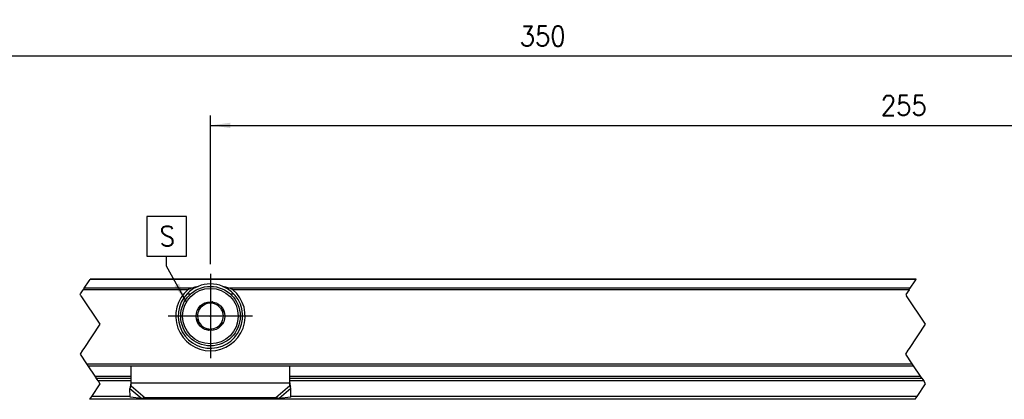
# Model space of a CAD drawing. Header units: millimetres. Extents: x -746 to 1106, y -92 to 517.
# Tile 8 of 55: x -485 to -385, y 310 to 349. Entities that reach past the tile are written whole.
import ezdxf

# ---------------------------------------------------------------- set-up
doc = ezdxf.new("R2010")
doc.units = ezdxf.units.MM
doc.linetypes.add('DOT_CENTER', pattern=[14, 12, -1, 0, -1])
doc.layers.add('1', color=7, linetype='Continuous')
doc.styles.add('CONVERTER_12', font='txt.shx', dxfattribs={"width": 0.9})
doc.dimstyles.new('ME10_DIM_39', dxfattribs={"dimtxt": 2, "dimasz": 2, "dimexe": 1, "dimexo": 1, "dimgap": 1, "dimtad": 1, "dimdsep": 46, "dimtxsty": 'CONVERTER_12', "dimsah": 1, "dimcen": 0.09, "dimclrd": 2, "dimclre": 2, "dimclrt": 2, "dimadec": 0, "dimazin": 0, "dimtfac": 1, "dimtdec": 4, "dimtix": 1, "dimtmove": 0, "dimatfit": 3, "dimfxl": 1, "dimtolj": 1, "dimtzin": 0, "dimarcsym": 0})
doc.dimstyles.new('ME10_DIM_45', dxfattribs={"dimtxt": 2, "dimasz": 2, "dimexe": 1, "dimexo": 1, "dimgap": 1, "dimtad": 1, "dimdsep": 46, "dimtxsty": 'CONVERTER_12', "dimsah": 1, "dimcen": 0.09, "dimclrd": 2, "dimclre": 2, "dimclrt": 2, "dimadec": 0, "dimazin": 0, "dimtfac": 1, "dimtdec": 4, "dimtix": 1, "dimtmove": 0, "dimatfit": 3, "dimfxl": 1, "dimtolj": 1, "dimtzin": 0, "dimarcsym": 0})
doc.dimstyles.get("Standard").update_dxf_attribs({"dimtxt": 0.18, "dimasz": 0.18, "dimexe": 0.18, "dimexo": 0.0625, "dimgap": 0.09, "dimtad": 0, "dimtih": 1, "dimtoh": 1, "dimdec": 4, "dimzin": 0, "dimdsep": 46, "dimtxsty": 'Standard', "dimcen": 0.09, "dimadec": 0, "dimazin": 0, "dimtfac": 1, "dimtdec": 4, "dimtofl": 0, "dimtmove": 0, "dimatfit": 3, "dimfxl": 1, "dimtolj": 1, "dimtzin": 0, "dimarcsym": 0})

# ---------------------------------------------------------------- blocks, each defined once
blk = doc.blocks.new('SOPORTE_SV2-T__50', base_point=(-582.95, 310.279))
at = {"color": 2, "linetype": 'DOT_CENTER'}
for p, q in [((-478.165, 321.479), (-477.671, 322.221)), ((-477.671, 322.221), (-477.577, 322.362)), ((-477.538, 322.421), (-477.577, 322.362)), ((-394.461, 322.221), (-394.956, 321.479)), ((-394.367, 322.362), (-394.461, 322.221)), ((-394.367, 322.362), (-394.328, 322.421)), ((-478.585, 320.85), (-478.538, 320.921)), ((-478.499, 320.721), (-478.585, 320.85)), ((-478.538, 320.921), (-478.26, 321.338)), ((-478.499, 320.721), (-476.585, 317.85)), ((-478.165, 321.479), (-478.26, 321.338)), ((-395.05, 321.338), (-395.375, 320.85)), ((-395.375, 320.85), (-395.289, 320.721)), ((-393.375, 317.85), (-395.289, 320.721)), ((-395.05, 321.338), (-394.956, 321.479)), ((-476.585, 317.85), (-478.205, 315.421)), ((-394.995, 315.421), (-393.375, 317.85)), ((-478.338, 315.221), (-478.585, 314.85)), ((-478.585, 314.85), (-477.932, 313.871)), ((-478.205, 315.421), (-478.338, 315.221)), ((-395.375, 314.85), (-395.128, 315.221)), ((-394.723, 313.871), (-395.375, 314.85)), ((-395.128, 315.221), (-394.995, 315.421)), ((-477.932, 313.871), (-477.799, 313.671)), ((-477.799, 313.671), (-477.099, 312.621)), ((-394.589, 313.671), (-394.723, 313.871)), ((-393.889, 312.621), (-394.589, 313.671)), ((-477.099, 312.621), (-476.965, 312.421)), ((-393.756, 312.421), (-393.889, 312.621)), ((-476.585, 311.85), (-477.44, 310.567)), ((-476.774, 312.133), (-476.965, 312.421)), ((-476.774, 312.133), (-476.585, 311.85)), ((-394.23, 310.567), (-393.375, 311.85)), ((-393.756, 312.421), (-393.564, 312.133)), ((-393.375, 311.85), (-393.564, 312.133)), ((-477.44, 310.567), (-477.632, 310.279)), ((-394.422, 310.279), (-394.23, 310.567))]:
    blk.add_line(p, q, dxfattribs=at)
at = {"color": 3, "linetype": 'Continuous'}
for p, q in [((-394.367, 322.362), (-477.577, 322.362)), ((-467.716, 321.338), (-478.26, 321.338)), ((-467.439, 321.479), (-478.165, 321.479)), ((-394.956, 321.479), (-463.461, 321.479)), ((-395.05, 321.338), (-463.184, 321.338)), ((-477.932, 313.871), (-394.723, 313.871)), ((-477.099, 312.621), (-473.45, 312.621)), ((-457.45, 312.621), (-393.889, 312.621)), ((-473.45, 312.133), (-476.774, 312.133)), ((-473.45, 311.929), (-457.45, 311.929)), ((-473.45, 311.642), (-472.036, 310.432)), ((-457.45, 311.642), (-458.864, 310.432)), ((-393.564, 312.133), (-457.45, 312.133)), ((-473.559, 311.38), (-472.366, 310.361)), ((-457.341, 311.38), (-458.534, 310.361)), ((-473.54, 310.567), (-477.44, 310.567)), ((-394.23, 310.567), (-457.36, 310.567))]:
    blk.add_line(p, q, dxfattribs=at)
at = {"color": 7, "linetype": 'Continuous'}
for p, q in [((-477.538, 322.421), (-394.328, 322.421)), ((-467.797, 320.919), (-467.437, 320.919)), ((-463.463, 320.919), (-463.103, 320.919)), ((-466.599, 319.544), (-466.645, 319.182)), ((-466.263, 319.685), (-466.599, 319.544)), ((-465.269, 320.103), (-465.605, 319.961)), ((-464.978, 319.882), (-465.269, 320.103)), ((-464.119, 319.23), (-464.41, 319.45)), ((-464.165, 318.868), (-464.119, 319.23)), ((-466.735, 318.473), (-466.781, 318.112)), ((-466.781, 318.112), (-466.49, 317.891)), ((-464.637, 317.656), (-464.301, 317.798)), ((-464.301, 317.798), (-464.255, 318.159)), ((-465.922, 317.459), (-465.631, 317.239)), ((-465.631, 317.239), (-465.295, 317.38)), ((-477.799, 313.671), (-394.589, 313.671)), ((-473.45, 311.953), (-473.45, 313.671)), ((-457.45, 311.953), (-457.45, 313.671)), ((-476.965, 312.421), (-473.45, 312.421)), ((-473.45, 311.929), (-473.45, 311.953)), ((-473.45, 311.642), (-473.45, 311.929)), ((-457.45, 312.421), (-393.756, 312.421)), ((-457.45, 311.929), (-457.45, 311.953)), ((-457.45, 311.642), (-457.45, 311.929)), ((-473.511, 311.55), (-473.559, 311.38)), ((-473.538, 310.491), (-473.559, 311.38)), ((-457.341, 311.38), (-457.389, 311.55)), ((-457.362, 310.491), (-457.341, 311.38)), ((-394.422, 310.279), (-477.632, 310.279)), ((-472.366, 310.361), (-473.538, 310.491)), ((-458.864, 310.432), (-472.036, 310.432)), ((-457.362, 310.491), (-458.534, 310.361))]:
    blk.add_line(p, q, dxfattribs=at)
for radius in [3, 1.45, 0.05]:
    blk.add_circle((-465.45, 318.671), radius, dxfattribs=at)
at = {"color": 3, "linetype": 'Continuous'}
blk.add_circle((-465.45, 318.671), 2.8, dxfattribs=at)
at = {"color": 7, "linetype": 'Continuous'}
for radius, start, end in [(3.25, 136.23733, 67.38014), (3.25, 112.61986, 136.23733), (3.25, 67.38014, 112.61986), (3.5, 130.35519, 49.64481), (1.3, 128.72375, 156.83901), (1.3, 96.83901, 128.72375), (1.3, 68.72375, 96.83901), (1.3, 36.83901, 68.72375), (1.3, 156.83901, 188.72375), (1.3, 8.72375, 36.83901), (1.3, 336.83901, 8.72375), (1.3, 188.72375, 216.83901), (1.3, 216.83901, 248.72375), (1.3, 276.83901, 308.72375), (1.3, 308.72375, 336.83901), (1.3, 248.72375, 276.83901)]:
    blk.add_arc((-465.45, 318.671), radius, start, end, dxfattribs=at)
for points, knots in [([(-467.439, 321.479), (-467.378, 321.498), (-467.258, 321.535), (-467.074, 321.585), (-466.888, 321.631), (-466.763, 321.658), (-466.7, 321.671)], [0, 0, 0, 0, 0.1903327, 0.3787731, 0.5717705, 0.763547, 0.763547, 0.763547, 0.763547]), ([(-464.2, 321.671), (-464.138, 321.658), (-464.012, 321.631), (-463.827, 321.586), (-463.643, 321.535), (-463.522, 321.498), (-463.461, 321.479)], [0, 0, 0, 0, 0.1913805, 0.384016, 0.5730637, 0.7635471, 0.7635471, 0.7635471, 0.7635471]), ([(-467.716, 321.338), (-467.706, 321.346), (-467.686, 321.362), (-467.654, 321.383), (-467.619, 321.404), (-467.573, 321.427), (-467.513, 321.454), (-467.464, 321.471), (-467.439, 321.479)], [0, 0, 0, 0, 0.0380214, 0.0796474, 0.1151228, 0.1585175, 0.2339144, 0.3133325, 0.3133325, 0.3133325, 0.3133325]), ([(-463.461, 321.479), (-463.439, 321.472), (-463.39, 321.455), (-463.317, 321.423), (-463.245, 321.385), (-463.203, 321.353), (-463.184, 321.338)], [0, 0, 0, 0, 0.0689839, 0.1547784, 0.2398546, 0.3132544, 0.3132544, 0.3132544, 0.3132544]), ([(-473.559, 311.38), (-473.55, 311.4), (-473.532, 311.442), (-473.505, 311.506), (-473.477, 311.573), (-473.459, 311.619), (-473.45, 311.642)], [0, 0, 0, 0, 0.0660342, 0.1356749, 0.2077706, 0.2833141, 0.2833141, 0.2833141, 0.2833141]), ([(-473.511, 311.55), (-473.502, 311.584), (-473.484, 311.652), (-473.465, 311.757), (-473.452, 311.857), (-473.451, 311.923), (-473.45, 311.953)], [0, 0, 0, 0, 0.1071939, 0.2105801, 0.3198859, 0.4089232, 0.4089232, 0.4089232, 0.4089232]), ([(-457.45, 311.953), (-457.449, 311.921), (-457.447, 311.854), (-457.435, 311.757), (-457.416, 311.655), (-457.398, 311.587), (-457.389, 311.55)], [0, 0, 0, 0, 0.0965567, 0.1983431, 0.2932195, 0.4089231, 0.4089231, 0.4089231, 0.4089231]), ([(-457.341, 311.38), (-457.35, 311.4), (-457.368, 311.442), (-457.395, 311.506), (-457.423, 311.573), (-457.441, 311.619), (-457.45, 311.642)], [0, 0, 0, 0, 0.0660342, 0.1356749, 0.2077706, 0.2833141, 0.2833141, 0.2833141, 0.2833141]), ([(-472.036, 310.432), (-472.065, 310.424), (-472.12, 310.409), (-472.202, 310.39), (-472.284, 310.373), (-472.339, 310.365), (-472.366, 310.361)], [0, 0, 0, 0, 0.0894086, 0.1715137, 0.2550732, 0.3386073, 0.3386073, 0.3386073, 0.3386073]), ([(-458.534, 310.361), (-458.56, 310.365), (-458.615, 310.373), (-458.697, 310.39), (-458.782, 310.409), (-458.837, 310.425), (-458.864, 310.432)], [0, 0, 0, 0, 0.0797881, 0.1670936, 0.252779, 0.3386073, 0.3386073, 0.3386073, 0.3386073])]:
    blk.add_open_spline(points, degree=3, knots=knots, dxfattribs=at)
at = {"layer": '1', "color": 2, "linetype": 'DOT_CENTER'}
for p, q in [((-465.45, 322.921), (-465.45, 314.421)), ((-465.45, 322.921), (-465.45, 314.421)), ((-461.2, 318.671), (-469.7, 318.671)), ((-461.2, 318.671), (-469.7, 318.671))]:
    blk.add_line(p, q, dxfattribs=at)
blk = doc.blocks.new('*D103')
at = {"layer": '1', "color": 2, "linetype": 'Continuous'}
for p, q in [((-465.45, 323.921), (-465.45, 338.907)), ((-318.45, 322.321), (-318.45, 338.907)), ((-465.45, 337.907), (-318.45, 337.907))]:
    blk.add_line(p, q, dxfattribs=at)
at = {"layer": '1', "color": 2}
for points in [[(-463.45, 338.17), (-463.45, 337.643), (-465.45, 337.907)], [(-320.45, 337.643), (-320.45, 338.17), (-318.45, 337.907)]]:
    blk.add_solid(points, dxfattribs=at)
at = {"layer": '1', "color": 2, "insert": (-397.888, 338.907), "char_height": 2, "attachment_point": 7, "rotation": 0.00014, "line_spacing_factor": 0.60024, "style": 'CONVERTER_12'}
blk.add_mtext('255', dxfattribs=at)
blk = doc.blocks.new('*D109')
at = {"layer": '1', "color": 2, "linetype": 'Continuous'}
for p, q in [((-520.45, 323.921), (-520.45, 345.907)), ((-318.45, 322.071), (-318.45, 345.907)), ((-520.45, 344.907), (-318.45, 344.907))]:
    blk.add_line(p, q, dxfattribs=at)
at = {"layer": '1', "color": 2}
for points in [[(-518.45, 345.17), (-518.45, 344.643), (-520.45, 344.907)], [(-320.45, 344.643), (-320.45, 345.17), (-318.45, 344.907)]]:
    blk.add_solid(points, dxfattribs=at)
at = {"layer": '1', "color": 2, "insert": (-434.285, 345.907), "char_height": 2, "attachment_point": 7, "rotation": 0.00014, "line_spacing_factor": 0.60024, "style": 'CONVERTER_12'}
blk.add_mtext('350', dxfattribs=at)
blk = doc.blocks.new('Top2', base_point=(-495.45, 316.35))
at = {"layer": '1', "color": 2}
blk.add_lwpolyline([(-471.875, 328.722), (-471.875, 324.722), (-467.875, 324.722), (-467.875, 328.722)], close=True, dxfattribs=at)
blk.add_solid([(-469.067, 321.695), (-468.605, 321.947), (-467.878, 320.066)], dxfattribs=at)
blk.add_blockref('SOPORTE_SV2-T__50', (-582.95, 310.279))
at = {"layer": '1', "color": 2, "style": 'CONVERTER_12', "width": 0.9}
blk.add_text('S', height=2, dxfattribs=at).set_placement((-470.575, 325.722))
at = {"layer": '1'}
for base, p1, p2, dimstyle, picture, middle in [((-520.45, 344.907), (-318.45, 321.071), (-520.45, 322.921), 'ME10_DIM_45', '*D109', (-431.885, 346.907)), ((-465.45, 337.907), (-318.45, 321.321), (-465.45, 322.921), 'ME10_DIM_39', '*D103', (-395.488, 339.907))]:
    dim = blk.add_linear_dim(base=base, p1=p1, p2=p2, dimstyle=dimstyle, dxfattribs=at)
    dim.commit()
    dim.dimension.update_dxf_attribs({"geometry": picture, "text_midpoint": middle, "text_rotation": 0.00014})
at = {"layer": '1', "color": 2, "linetype": 'Continuous', "has_arrowhead": 0}
blk.add_leader([(-467.878, 320.066), (-469.875, 323.722), (-469.875, 324.722)], dimstyle='Standard', dxfattribs=at)

msp = doc.modelspace()

# ---------------------------------------------------------------- block references
msp.add_blockref('Top2', (-495.45, 316.35))

doc.saveas('drawing.dxf')
